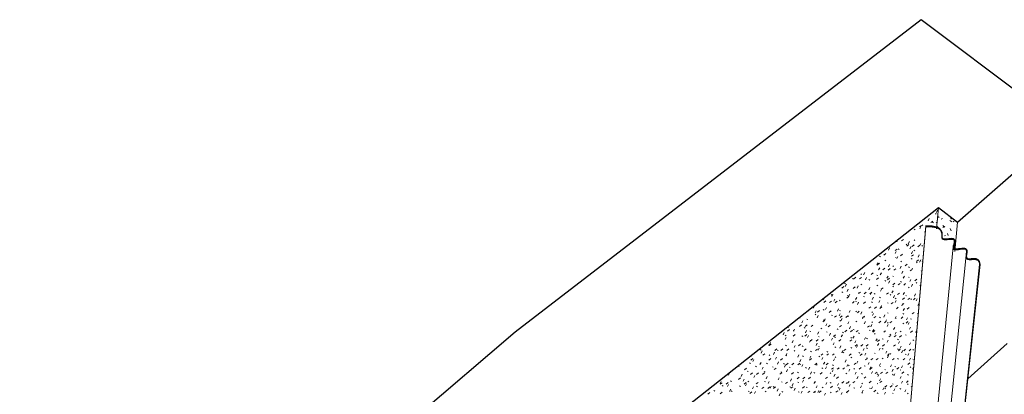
# Model space of a CAD drawing. Header units: centimetres. Extents: x 1151.07 to 1152.71, y 1902.53 to 1904.06.
# Tile 14 of 65: x 1151.07 to 1151.76, y 1903.79 to 1904.06. Entities that reach past the tile are written whole.
import ezdxf

# ---------------------------------------------------------------- set-up
doc = ezdxf.new("R2010")
doc.units = ezdxf.units.CM
for name, color, linetype, lineweight in [('Okna', 7, 'Continuous', 9), ('Okna-2', 250, 'Continuous', 25), ('Wzór powierzchni', 7, 'Continuous', 9), ('Wzór powierzchni-4', 10, 'Continuous', 9), ('Ściany', 7, 'Continuous', 9), ('Ściany-1', 250, 'Continuous', 25)]:
    doc.layers.add(name, color=color, linetype=linetype, lineweight=lineweight)

# ---------------------------------------------------------------- blocks, each defined once
blk = doc.blocks.new('FP_17-Aksono Kopia 1')
at = {"layer": 'Wzór powierzchni-4'}
for p, q in [((1151.71381, 1903.91707), (1151.71494, 1903.9162)), ((1151.71719, 1903.91548), (1151.7164, 1903.91503)), ((1151.72348, 1903.91513), (1151.72287, 1903.91667)), ((1151.71319, 1903.91015), (1151.71431, 1903.90928)), ((1151.71375, 1903.91382), (1151.71356, 1903.91429)), ((1151.71748, 1903.91054), (1151.71889, 1903.90945)), ((1151.71832, 1903.90954), (1151.71753, 1903.9091)), ((1151.72241, 1903.91418), (1151.72382, 1903.91309)), ((1151.72332, 1903.90695), (1151.72271, 1903.90848)), ((1151.72559, 1903.91361), (1151.72479, 1903.91316)), ((1151.71944, 1903.90363), (1151.71865, 1903.90319)), ((1151.71889, 1903.90101), (1151.7187, 1903.90147)), ((1151.72131, 1903.90344), (1151.7207, 1903.90497)), ((1151.72569, 1903.90051), (1151.7267, 1903.89973))]:
    blk.add_line(p, q, dxfattribs=at)
blk = doc.blocks.new('FP_18-Aksono Kopia 1')
at = {"layer": 'Wzór powierzchni-4'}
for p, q in [((1151.70789, 1903.91555), (1151.70711, 1903.914)), ((1151.71284, 1903.91853), (1151.71224, 1903.91899)), ((1151.7137, 1903.92134), (1151.71293, 1903.91979)), ((1151.69788, 1903.90748), (1151.69727, 1903.90794)), ((1151.7004, 1903.91226), (1151.70017, 1903.9118)), ((1151.70102, 1903.90959), (1151.7024, 1903.91068)), ((1151.70208, 1903.90976), (1151.7013, 1903.90821)), ((1151.70348, 1903.9107), (1151.70288, 1903.91116)), ((1151.70907, 1903.91267), (1151.71044, 1903.91376)), ((1151.71089, 1903.91252), (1151.71029, 1903.91298)), ((1151.71291, 1903.91245), (1151.71343, 1903.91286)), ((1151.68663, 1903.901), (1151.68637, 1903.90119)), ((1151.7046, 1903.90588), (1151.70526, 1903.9064)), ((1151.67993, 1903.8948), (1151.67917, 1903.89325)), ((1151.68578, 1903.90062), (1151.68501, 1903.89907)), ((1151.68659, 1903.89364), (1151.68597, 1903.89409)), ((1151.68846, 1903.89967), (1151.68984, 1903.90076)), ((1151.6922, 1903.89688), (1151.69159, 1903.89733)), ((1151.69209, 1903.89599), (1151.69347, 1903.89708)), ((1151.69392, 1903.89928), (1151.69315, 1903.89774)), ((1151.69506, 1903.89573), (1151.6943, 1903.8942)), ((1151.69598, 1903.89581), (1151.69735, 1903.8969)), ((1151.6978, 1903.90011), (1151.69719, 1903.90056)), ((1151.69985, 1903.89563), (1151.70122, 1903.89672)), ((1151.70198, 1903.89796), (1151.70121, 1903.89643)), ((1151.70327, 1903.89602), (1151.70267, 1903.89647)), ((1151.67342, 1903.88849), (1151.6728, 1903.88894)), ((1151.67585, 1903.88971), (1151.67724, 1903.89081)), ((1151.68462, 1903.89237), (1151.68385, 1903.89083)), ((1151.68399, 1903.89286), (1151.68538, 1903.89395)), ((1151.68469, 1903.88768), (1151.68407, 1903.88813)), ((1151.68579, 1903.88883), (1151.68502, 1903.8873)), ((1151.68764, 1903.88922), (1151.68902, 1903.8903)), ((1151.6958, 1903.88688), (1151.6952, 1903.88733)), ((1151.69541, 1903.88889), (1151.69678, 1903.88997)), ((1151.6962, 1903.8922), (1151.69543, 1903.89067)), ((1151.69771, 1903.8928), (1151.69711, 1903.89325)), ((1151.70077, 1903.88981), (1151.70001, 1903.88828)), ((1151.67154, 1903.88251), (1151.67092, 1903.88296)), ((1151.67177, 1903.8843), (1151.67101, 1903.88276)), ((1151.67139, 1903.88291), (1151.67278, 1903.884)), ((1151.67297, 1903.88077), (1151.67221, 1903.87924)), ((1151.6751, 1903.87929), (1151.67648, 1903.88039)), ((1151.67719, 1903.88578), (1151.67657, 1903.88622)), ((1151.67903, 1903.87915), (1151.6804, 1903.88024)), ((1151.67998, 1903.88305), (1151.67922, 1903.88152)), ((1151.6828, 1903.88175), (1151.68219, 1903.88219)), ((1151.68294, 1903.87901), (1151.68431, 1903.8801)), ((1151.6881, 1903.88181), (1151.68734, 1903.88029)), ((1151.6884, 1903.88499), (1151.68779, 1903.88543)), ((1151.69098, 1903.88216), (1151.69235, 1903.88324)), ((1151.69391, 1903.88099), (1151.6933, 1903.88143)), ((1151.69614, 1903.88059), (1151.69538, 1903.87907)), ((1151.69945, 1903.88421), (1151.69885, 1903.88465)), ((1151.69898, 1903.88529), (1151.70035, 1903.88637)), ((1151.70188, 1903.88631), (1151.70112, 1903.88479)), ((1151.70282, 1903.88513), (1151.70348, 1903.88566)), ((1151.65474, 1903.87304), (1151.65614, 1903.87415)), ((1151.65875, 1903.87292), (1151.66014, 1903.87402)), ((1151.6602, 1903.87596), (1151.65957, 1903.8764)), ((1151.66239, 1903.87733), (1151.66163, 1903.87579)), ((1151.66362, 1903.87382), (1151.66286, 1903.87228)), ((1151.66695, 1903.87611), (1151.66833, 1903.87721)), ((1151.67066, 1903.87253), (1151.67205, 1903.87363)), ((1151.67156, 1903.87524), (1151.67094, 1903.87567)), ((1151.67417, 1903.87726), (1151.67341, 1903.87573)), ((1151.67885, 1903.87492), (1151.67809, 1903.87339)), ((1151.67852, 1903.87228), (1151.67989, 1903.87337)), ((1151.68278, 1903.87452), (1151.68216, 1903.87496)), ((1151.68925, 1903.87833), (1151.68849, 1903.87681)), ((1151.6904, 1903.87486), (1151.68964, 1903.87335)), ((1151.69384, 1903.87382), (1151.69324, 1903.87425)), ((1151.69457, 1903.87859), (1151.69593, 1903.87967)), ((1151.70223, 1903.87831), (1151.70289, 1903.87883)), ((1151.64626, 1903.86635), (1151.64766, 1903.86746)), ((1151.64879, 1903.86937), (1151.64815, 1903.86981)), ((1151.64942, 1903.86918), (1151.64866, 1903.86764)), ((1151.6545, 1903.87267), (1151.65387, 1903.87311)), ((1151.65431, 1903.86613), (1151.6557, 1903.86723)), ((1151.65779, 1903.86801), (1151.65703, 1903.86647)), ((1151.66026, 1903.86869), (1151.65963, 1903.86912)), ((1151.66592, 1903.87196), (1151.6653, 1903.8724)), ((1151.66606, 1903.86684), (1151.66531, 1903.86532)), ((1151.67158, 1903.86801), (1151.67096, 1903.86845)), ((1151.67411, 1903.86557), (1151.67548, 1903.86666)), ((1151.67719, 1903.87127), (1151.67657, 1903.87171)), ((1151.68002, 1903.87145), (1151.67926, 1903.86993)), ((1151.68275, 1903.86735), (1151.68214, 1903.86778)), ((1151.68216, 1903.86875), (1151.68353, 1903.86983)), ((1151.68603, 1903.86863), (1151.6874, 1903.86971)), ((1151.6883, 1903.87059), (1151.6877, 1903.87102)), ((1151.68989, 1903.86852), (1151.69125, 1903.8696)), ((1151.69377, 1903.8667), (1151.69317, 1903.86712)), ((1151.69496, 1903.87255), (1151.6942, 1903.87104)), ((1151.69608, 1903.86912), (1151.69533, 1903.86762)), ((1151.69784, 1903.87166), (1151.6992, 1903.87274)), ((1151.69927, 1903.86991), (1151.69867, 1903.87034)), ((1151.70136, 1903.86817), (1151.70202, 1903.86869)), ((1151.63928, 1903.86142), (1151.63863, 1903.86185)), ((1151.63997, 1903.86216), (1151.63921, 1903.86062)), ((1151.64696, 1903.86341), (1151.64632, 1903.86385)), ((1151.64988, 1903.85935), (1151.65127, 1903.86045)), ((1151.65069, 1903.86568), (1151.64993, 1903.86414)), ((1151.65083, 1903.86079), (1151.6502, 1903.86122)), ((1151.65195, 1903.86219), (1151.65119, 1903.86066)), ((1151.65673, 1903.8599), (1151.65598, 1903.85837)), ((1151.65842, 1903.86277), (1151.65779, 1903.8632)), ((1151.65808, 1903.86258), (1151.65947, 1903.86368)), ((1151.66223, 1903.86017), (1151.6616, 1903.8606)), ((1151.66206, 1903.86248), (1151.66344, 1903.86357)), ((1151.66601, 1903.86237), (1151.66739, 1903.86346)), ((1151.66727, 1903.86338), (1151.66652, 1903.86186)), ((1151.66848, 1903.85994), (1151.66772, 1903.85843)), ((1151.66973, 1903.86214), (1151.66911, 1903.86257)), ((1151.67347, 1903.85956), (1151.67285, 1903.85998)), ((1151.67425, 1903.86569), (1151.67349, 1903.86418)), ((1151.67776, 1903.86207), (1151.67913, 1903.86315)), ((1151.68088, 1903.86152), (1151.68028, 1903.86195)), ((1151.68235, 1903.86456), (1151.6816, 1903.86305)), ((1151.68351, 1903.86114), (1151.68276, 1903.85963)), ((1151.68456, 1903.85896), (1151.68396, 1903.85938)), ((1151.68551, 1903.86186), (1151.68687, 1903.86294)), ((1151.68908, 1903.85841), (1151.69044, 1903.85948)), ((1151.69037, 1903.86343), (1151.68962, 1903.86193)), ((1151.69189, 1903.86091), (1151.69129, 1903.86133)), ((1151.69291, 1903.85831), (1151.69426, 1903.85939)), ((1151.69671, 1903.85822), (1151.69806, 1903.85929)), ((1151.69831, 1903.86232), (1151.69756, 1903.86082)), ((1151.62688, 1903.85393), (1151.62612, 1903.85239)), ((1151.63353, 1903.85809), (1151.63288, 1903.85852)), ((1151.63351, 1903.85628), (1151.63491, 1903.85739)), ((1151.6354, 1903.85283), (1151.63465, 1903.8513)), ((1151.63758, 1903.85619), (1151.63898, 1903.8573)), ((1151.64126, 1903.85867), (1151.64051, 1903.85713)), ((1151.64163, 1903.8561), (1151.64303, 1903.85721)), ((1151.64514, 1903.85748), (1151.6445, 1903.85792)), ((1151.65367, 1903.85584), (1151.65505, 1903.85693)), ((1151.65659, 1903.85689), (1151.65596, 1903.85731)), ((1151.65797, 1903.85645), (1151.65722, 1903.85493)), ((1151.66161, 1903.85566), (1151.66298, 1903.85675)), ((1151.66532, 1903.85219), (1151.66669, 1903.85328)), ((1151.66788, 1903.8563), (1151.66726, 1903.85672)), ((1151.66923, 1903.85211), (1151.6706, 1903.8532)), ((1151.67315, 1903.85768), (1151.6724, 1903.85617)), ((1151.67313, 1903.85203), (1151.67449, 1903.85312)), ((1151.67433, 1903.85427), (1151.67358, 1903.85277)), ((1151.67903, 1903.85572), (1151.67842, 1903.85614)), ((1151.68113, 1903.85523), (1151.68249, 1903.85631)), ((1151.68466, 1903.85774), (1151.68391, 1903.85624)), ((1151.68472, 1903.8518), (1151.68607, 1903.85287)), ((1151.68922, 1903.8555), (1151.68847, 1903.85401)), ((1151.69002, 1903.85514), (1151.68943, 1903.85556)), ((1151.69236, 1903.85165), (1151.69371, 1903.85272)), ((1151.69551, 1903.85836), (1151.69491, 1903.85878)), ((1151.69941, 1903.85894), (1151.69866, 1903.85745)), ((1151.70051, 1903.85558), (1151.69976, 1903.85409)), ((1151.70081, 1903.85462), (1151.70029, 1903.85499)), ((1151.61724, 1903.84664), (1151.6166, 1903.84531)), ((1151.62796, 1903.84752), (1151.62731, 1903.84794)), ((1151.62821, 1903.85045), (1151.62746, 1903.84891)), ((1151.62953, 1903.84699), (1151.62878, 1903.84546)), ((1151.62908, 1903.84947), (1151.63048, 1903.85058)), ((1151.6337, 1903.85085), (1151.63305, 1903.85128)), ((1151.63721, 1903.84933), (1151.6386, 1903.85043)), ((1151.63958, 1903.84699), (1151.63893, 1903.84741)), ((1151.64105, 1903.84585), (1151.64244, 1903.84695)), ((1151.64383, 1903.85175), (1151.64308, 1903.85022)), ((1151.6451, 1903.84831), (1151.64435, 1903.84679)), ((1151.64526, 1903.8503), (1151.64462, 1903.85072)), ((1151.64507, 1903.84578), (1151.64645, 1903.84688)), ((1151.64906, 1903.84572), (1151.65044, 1903.84681)), ((1151.65103, 1903.84646), (1151.6504, 1903.84688)), ((1151.65217, 1903.85067), (1151.65142, 1903.84915)), ((1151.65667, 1903.84975), (1151.65604, 1903.85017)), ((1151.65721, 1903.84896), (1151.65859, 1903.85005)), ((1151.66043, 1903.84961), (1151.65968, 1903.8481)), ((1151.66164, 1903.84621), (1151.66089, 1903.84471)), ((1151.66094, 1903.84552), (1151.66231, 1903.84661)), ((1151.66234, 1903.84594), (1151.66172, 1903.84636)), ((1151.66792, 1903.84921), (1151.6673, 1903.84963)), ((1151.66859, 1903.84855), (1151.66784, 1903.84705)), ((1151.66876, 1903.8454), (1151.67012, 1903.84648)), ((1151.67349, 1903.84543), (1151.67288, 1903.84584)), ((1151.67668, 1903.84751), (1151.67593, 1903.84602)), ((1151.67902, 1903.84868), (1151.67841, 1903.84909)), ((1151.6845, 1903.84492), (1151.6839, 1903.84534)), ((1151.68468, 1903.84648), (1151.68393, 1903.84499)), ((1151.68802, 1903.84508), (1151.68936, 1903.84615)), ((1151.68997, 1903.84815), (1151.68938, 1903.84856)), ((1151.69035, 1903.85214), (1151.6896, 1903.85065)), ((1151.69259, 1903.84546), (1151.69185, 1903.84398)), ((1151.69588, 1903.84826), (1151.69722, 1903.84933)), ((1151.69965, 1903.84819), (1151.7003, 1903.84871)), ((1151.60861, 1903.83875), (1151.60794, 1903.83917)), ((1151.61629, 1903.83937), (1151.61769, 1903.84048)), ((1151.61871, 1903.84339), (1151.61796, 1903.84185)), ((1151.62043, 1903.83827), (1151.61977, 1903.83869)), ((1151.6204, 1903.83932), (1151.6218, 1903.84043)), ((1151.6222, 1903.84418), (1151.62154, 1903.8446)), ((1151.62449, 1903.83927), (1151.62589, 1903.84038)), ((1151.6328, 1903.84257), (1151.63419, 1903.84367)), ((1151.63387, 1903.84367), (1151.63323, 1903.84409)), ((1151.63443, 1903.84474), (1151.63368, 1903.84322)), ((1151.63573, 1903.84132), (1151.63498, 1903.8398)), ((1151.63666, 1903.83912), (1151.63805, 1903.84022)), ((1151.64467, 1903.83902), (1151.64606, 1903.84011)), ((1151.64538, 1903.84316), (1151.64475, 1903.84358)), ((1151.64637, 1903.84489), (1151.64562, 1903.84337)), ((1151.65115, 1903.84267), (1151.6504, 1903.84117)), ((1151.65239, 1903.83929), (1151.65164, 1903.83779)), ((1151.65674, 1903.84266), (1151.65612, 1903.84308)), ((1151.66286, 1903.84283), (1151.66211, 1903.84133)), ((1151.6644, 1903.83878), (1151.66576, 1903.83986)), ((1151.66752, 1903.84065), (1151.66677, 1903.83916)), ((1151.66795, 1903.84217), (1151.66733, 1903.84259)), ((1151.67241, 1903.842), (1151.67376, 1903.84308)), ((1151.67627, 1903.84195), (1151.67762, 1903.84302)), ((1151.67784, 1903.84416), (1151.67709, 1903.84267)), ((1151.679, 1903.84082), (1151.67825, 1903.83934)), ((1151.67901, 1903.84169), (1151.6784, 1903.8421)), ((1151.68012, 1903.84189), (1151.68146, 1903.84297)), ((1151.68355, 1903.83866), (1151.68281, 1903.83719)), ((1151.68992, 1903.84121), (1151.68933, 1903.84162)), ((1151.69155, 1903.84173), (1151.69289, 1903.84279)), ((1151.69371, 1903.84214), (1151.69296, 1903.84067)), ((1151.69481, 1903.83884), (1151.69407, 1903.83738)), ((1151.69536, 1903.84443), (1151.69477, 1903.84483)), ((1151.69909, 1903.84162), (1151.69973, 1903.84213)), ((1151.69983, 1903.84326), (1151.69968, 1903.84298)), ((1151.60553, 1903.83509), (1151.60478, 1903.83355)), ((1151.60692, 1903.83166), (1151.60617, 1903.83012)), ((1151.60686, 1903.83282), (1151.60619, 1903.83324)), ((1151.60787, 1903.83604), (1151.60928, 1903.83715)), ((1151.61187, 1903.83258), (1151.61328, 1903.83369)), ((1151.61265, 1903.83619), (1151.61199, 1903.83661)), ((1151.61281, 1903.83752), (1151.61207, 1903.83599)), ((1151.61866, 1903.83239), (1151.618, 1903.83281)), ((1151.62009, 1903.83251), (1151.62149, 1903.83362)), ((1151.6214, 1903.83651), (1151.62066, 1903.83499)), ((1151.62274, 1903.8331), (1151.62199, 1903.83158)), ((1151.6244, 1903.83573), (1151.62375, 1903.83615)), ((1151.6299, 1903.83551), (1151.62915, 1903.834)), ((1151.63031, 1903.83196), (1151.62966, 1903.83237)), ((1151.63209, 1903.8378), (1151.63144, 1903.83822)), ((1151.63599, 1903.83528), (1151.63535, 1903.8357)), ((1151.63831, 1903.83453), (1151.63756, 1903.83302)), ((1151.6403, 1903.83234), (1151.64168, 1903.83343)), ((1151.64179, 1903.83154), (1151.64116, 1903.83195)), ((1151.64358, 1903.83734), (1151.64295, 1903.83775)), ((1151.64663, 1903.83355), (1151.64588, 1903.83205)), ((1151.64742, 1903.83484), (1151.64679, 1903.83525)), ((1151.64845, 1903.83561), (1151.64983, 1903.83671)), ((1151.65241, 1903.83557), (1151.65378, 1903.83666)), ((1151.65312, 1903.83112), (1151.6525, 1903.83153)), ((1151.65486, 1903.83258), (1151.65412, 1903.83109)), ((1151.65493, 1903.83688), (1151.6543, 1903.83729)), ((1151.65635, 1903.83553), (1151.65772, 1903.83662)), ((1151.6587, 1903.8344), (1151.65808, 1903.83481)), ((1151.66301, 1903.83162), (1151.66226, 1903.83014)), ((1151.66612, 1903.83643), (1151.66551, 1903.83684)), ((1151.66871, 1903.83731), (1151.66796, 1903.83582)), ((1151.66806, 1903.83541), (1151.66942, 1903.83649)), ((1151.66983, 1903.83396), (1151.66922, 1903.83437)), ((1151.67578, 1903.83533), (1151.67713, 1903.8364)), ((1151.67717, 1903.83598), (1151.67657, 1903.83639)), ((1151.67936, 1903.83201), (1151.68071, 1903.83308)), ((1151.68082, 1903.83354), (1151.68022, 1903.83394)), ((1151.68317, 1903.83197), (1151.68451, 1903.83304)), ((1151.68469, 1903.83536), (1151.68395, 1903.83389)), ((1151.68697, 1903.83194), (1151.6883, 1903.83301)), ((1151.68807, 1903.83554), (1151.68748, 1903.83595)), ((1151.69166, 1903.83312), (1151.69107, 1903.83352)), ((1151.69478, 1903.83513), (1151.69611, 1903.83619)), ((1151.69883, 1903.83511), (1151.69825, 1903.83551)), ((1151.69825, 1903.83185), (1151.69889, 1903.83236)), ((1151.69926, 1903.83672), (1151.69852, 1903.83526)), ((1151.59522, 1903.82606), (1151.59454, 1903.82648)), ((1151.59498, 1903.82586), (1151.5964, 1903.82698)), ((1151.59595, 1903.82798), (1151.59521, 1903.82644)), ((1151.60714, 1903.82567), (1151.60647, 1903.82609)), ((1151.61192, 1903.82946), (1151.61118, 1903.82793)), ((1151.61329, 1903.82606), (1151.61255, 1903.82454)), ((1151.61569, 1903.82577), (1151.61709, 1903.82687)), ((1151.61889, 1903.82529), (1151.61824, 1903.8257)), ((1151.62407, 1903.82971), (1151.62333, 1903.82819)), ((1151.62401, 1903.8291), (1151.6254, 1903.8302)), ((1151.62806, 1903.82907), (1151.62945, 1903.83017)), ((1151.62895, 1903.82754), (1151.62821, 1903.82603)), ((1151.63049, 1903.82491), (1151.62984, 1903.82532)), ((1151.6321, 1903.82904), (1151.63348, 1903.83014)), ((1151.63959, 1903.83115), (1151.63884, 1903.82965)), ((1151.64086, 1903.8278), (1151.64012, 1903.8263)), ((1151.64193, 1903.82454), (1151.64129, 1903.82494)), ((1151.64409, 1903.82896), (1151.64547, 1903.83006)), ((1151.64563, 1903.82566), (1151.64489, 1903.82417)), ((1151.652, 1903.82891), (1151.65336, 1903.83)), ((1151.65321, 1903.82417), (1151.65259, 1903.82457)), ((1151.65608, 1903.82925), (1151.65534, 1903.82776)), ((1151.65571, 1903.82558), (1151.65707, 1903.82666)), ((1151.6573, 1903.82593), (1151.65656, 1903.82445)), ((1151.65961, 1903.82556), (1151.66097, 1903.82664)), ((1151.6635, 1903.82554), (1151.66485, 1903.82662)), ((1151.66431, 1903.83071), (1151.66369, 1903.83111)), ((1151.67107, 1903.83067), (1151.67033, 1903.82919)), ((1151.67145, 1903.82878), (1151.6728, 1903.82986)), ((1151.67224, 1903.82738), (1151.6715, 1903.82591)), ((1151.67534, 1903.8303), (1151.67474, 1903.8307)), ((1151.67505, 1903.82549), (1151.67639, 1903.82656)), ((1151.67905, 1903.82973), (1151.67831, 1903.82826)), ((1151.68267, 1903.82545), (1151.684, 1903.82652)), ((1151.68623, 1903.8299), (1151.68564, 1903.8303)), ((1151.68695, 1903.8288), (1151.68621, 1903.82734)), ((1151.68807, 1903.82555), (1151.68733, 1903.82409)), ((1151.69477, 1903.82788), (1151.69403, 1903.82643)), ((1151.69698, 1903.8295), (1151.6964, 1903.8299)), ((1151.58245, 1903.81918), (1151.58191, 1903.81805)), ((1151.58352, 1903.81926), (1151.58297, 1903.81959)), ((1151.58938, 1903.82267), (1151.58869, 1903.82308)), ((1151.59003, 1903.82208), (1151.58929, 1903.82054)), ((1151.59057, 1903.81906), (1151.59199, 1903.82018)), ((1151.59554, 1903.81892), (1151.59487, 1903.81933)), ((1151.59878, 1903.82115), (1151.59804, 1903.81962)), ((1151.59905, 1903.82244), (1151.60046, 1903.82356)), ((1151.60018, 1903.81776), (1151.59944, 1903.81624)), ((1151.60135, 1903.8223), (1151.60068, 1903.82271)), ((1151.6032, 1903.82243), (1151.60461, 1903.82354)), ((1151.60743, 1903.82023), (1151.60669, 1903.81871)), ((1151.60741, 1903.81858), (1151.60675, 1903.81899)), ((1151.60733, 1903.82242), (1151.60874, 1903.82353)), ((1151.61316, 1903.82194), (1151.6125, 1903.82235)), ((1151.61599, 1903.81931), (1151.61526, 1903.8178)), ((1151.61912, 1903.81825), (1151.61846, 1903.81865)), ((1151.61963, 1903.82238), (1151.62102, 1903.82349)), ((1151.62447, 1903.81841), (1151.62373, 1903.81691)), ((1151.62481, 1903.82158), (1151.62416, 1903.82199)), ((1151.62773, 1903.82236), (1151.62911, 1903.82346)), ((1151.63026, 1903.82418), (1151.62952, 1903.82268)), ((1151.63067, 1903.81791), (1151.63002, 1903.81832)), ((1151.63158, 1903.81902), (1151.63295, 1903.82012)), ((1151.63557, 1903.81902), (1151.63695, 1903.82011)), ((1151.6363, 1903.82123), (1151.63567, 1903.82163)), ((1151.63955, 1903.81901), (1151.64092, 1903.8201)), ((1151.64206, 1903.81759), (1151.64143, 1903.81799)), ((1151.64688, 1903.82235), (1151.64614, 1903.82086)), ((1151.64765, 1903.82088), (1151.64702, 1903.82128)), ((1151.64766, 1903.82231), (1151.64902, 1903.82339)), ((1151.65138, 1903.819), (1151.65274, 1903.82009)), ((1151.6533, 1903.81727), (1151.65268, 1903.81766)), ((1151.65884, 1903.82054), (1151.65822, 1903.82094)), ((1151.65918, 1903.819), (1151.66053, 1903.82008)), ((1151.66196, 1903.82383), (1151.66122, 1903.82235)), ((1151.66315, 1903.82055), (1151.66242, 1903.81908)), ((1151.66435, 1903.8238), (1151.66374, 1903.8242)), ((1151.66988, 1903.8202), (1151.66928, 1903.82059)), ((1151.6734, 1903.8241), (1151.67267, 1903.82264)), ((1151.67535, 1903.82344), (1151.67475, 1903.82384)), ((1151.67795, 1903.82203), (1151.67722, 1903.82057)), ((1151.6791, 1903.81878), (1151.67836, 1903.81733)), ((1151.67837, 1903.81898), (1151.67971, 1903.82005)), ((1151.68078, 1903.81987), (1151.68019, 1903.82026)), ((1151.6862, 1903.82309), (1151.68561, 1903.82348)), ((1151.68619, 1903.8222), (1151.68752, 1903.82326)), ((1151.68918, 1903.82231), (1151.68844, 1903.82086)), ((1151.68995, 1903.82219), (1151.69127, 1903.82325)), ((1151.69154, 1903.81954), (1151.69096, 1903.81992)), ((1151.69362, 1903.82026), (1151.69289, 1903.81882)), ((1151.69369, 1903.82218), (1151.69501, 1903.82324)), ((1151.69691, 1903.82274), (1151.69633, 1903.82313)), ((1151.57245, 1903.81129), (1151.57225, 1903.81088)), ((1151.57385, 1903.81119), (1151.57315, 1903.81159)), ((1151.58181, 1903.81336), (1151.58112, 1903.81377)), ((1151.58205, 1903.81565), (1151.58348, 1903.81678)), ((1151.5841, 1903.81618), (1151.58336, 1903.81465)), ((1151.58596, 1903.8109), (1151.58527, 1903.8113)), ((1151.58922, 1903.81404), (1151.58849, 1903.81251)), ((1151.59065, 1903.81066), (1151.58992, 1903.80914)), ((1151.59383, 1903.81306), (1151.59315, 1903.81347)), ((1151.59465, 1903.81567), (1151.59606, 1903.81678)), ((1151.5979, 1903.81061), (1151.59723, 1903.81101)), ((1151.60157, 1903.81439), (1151.60083, 1903.81287)), ((1151.60295, 1903.81567), (1151.60435, 1903.81679)), ((1151.60568, 1903.81276), (1151.60502, 1903.81316)), ((1151.60657, 1903.81228), (1151.60583, 1903.81077)), ((1151.60694, 1903.81233), (1151.60834, 1903.81343)), ((1151.60968, 1903.81033), (1151.60902, 1903.81073)), ((1151.61103, 1903.81234), (1151.61243, 1903.81344)), ((1151.61511, 1903.81235), (1151.6165, 1903.81345)), ((1151.61734, 1903.81597), (1151.6166, 1903.81446)), ((1151.61737, 1903.81247), (1151.61672, 1903.81287)), ((1151.61867, 1903.81264), (1151.61794, 1903.81114)), ((1151.62337, 1903.8157), (1151.62475, 1903.81679)), ((1151.62723, 1903.81239), (1151.62861, 1903.81348)), ((1151.62891, 1903.81217), (1151.62827, 1903.81257)), ((1151.63285, 1903.81752), (1151.63211, 1903.81602)), ((1151.63414, 1903.81421), (1151.6334, 1903.81272)), ((1151.63542, 1903.81092), (1151.63468, 1903.80944)), ((1151.63522, 1903.81241), (1151.63659, 1903.8135)), ((1151.64029, 1903.81189), (1151.63966, 1903.81228)), ((1151.64115, 1903.81663), (1151.64041, 1903.81515)), ((1151.64936, 1903.81576), (1151.64862, 1903.81428)), ((1151.65059, 1903.81249), (1151.64985, 1903.81102)), ((1151.65152, 1903.8116), (1151.6509, 1903.812)), ((1151.65487, 1903.81247), (1151.65622, 1903.81354)), ((1151.65749, 1903.81489), (1151.65675, 1903.81342)), ((1151.66261, 1903.81132), (1151.662, 1903.81171)), ((1151.66283, 1903.81574), (1151.66418, 1903.81681)), ((1151.6644, 1903.81695), (1151.66379, 1903.81734)), ((1151.66553, 1903.81404), (1151.66479, 1903.81258)), ((1151.66671, 1903.81081), (1151.66597, 1903.80935)), ((1151.66668, 1903.81574), (1151.66802, 1903.81681)), ((1151.67051, 1903.81574), (1151.67185, 1903.81681)), ((1151.67349, 1903.81319), (1151.67275, 1903.81173)), ((1151.67355, 1903.81105), (1151.67295, 1903.81143)), ((1151.67535, 1903.81663), (1151.67475, 1903.81703)), ((1151.68137, 1903.81235), (1151.68063, 1903.8109)), ((1151.68191, 1903.81575), (1151.68324, 1903.81682)), ((1151.68434, 1903.81078), (1151.68375, 1903.81116)), ((1151.68616, 1903.81633), (1151.68557, 1903.81671)), ((1151.68917, 1903.81152), (1151.68843, 1903.81008)), ((1151.68942, 1903.81576), (1151.69074, 1903.81682)), ((1151.69289, 1903.81258), (1151.6942, 1903.81363)), ((1151.69472, 1903.81706), (1151.69398, 1903.81562)), ((1151.695, 1903.81051), (1151.69442, 1903.81089)), ((1151.69689, 1903.8107), (1151.69616, 1903.80926)), ((1151.69683, 1903.81602), (1151.69625, 1903.8164)), ((1151.6966, 1903.81259), (1151.69723, 1903.8131)), ((1151.56704, 1903.8065), (1151.5663, 1903.80496)), ((1151.57595, 1903.80565), (1151.57522, 1903.80412)), ((1151.57765, 1903.80885), (1151.57907, 1903.80997)), ((1151.58011, 1903.80749), (1151.57943, 1903.80789)), ((1151.58179, 1903.80549), (1151.5832, 1903.80661)), ((1151.58476, 1903.8048), (1151.58403, 1903.80328)), ((1151.58598, 1903.80552), (1151.5874, 1903.80664)), ((1151.59016, 1903.80555), (1151.59157, 1903.80666)), ((1151.59212, 1903.80723), (1151.59144, 1903.80763)), ((1151.59349, 1903.80397), (1151.59275, 1903.80246)), ((1151.59857, 1903.80895), (1151.59998, 1903.81006)), ((1151.60258, 1903.80563), (1151.60397, 1903.80674)), ((1151.60395, 1903.80697), (1151.60329, 1903.80737)), ((1151.60794, 1903.80894), (1151.6072, 1903.80744)), ((1151.61076, 1903.80568), (1151.61215, 1903.80679)), ((1151.61563, 1903.80671), (1151.61498, 1903.80711)), ((1151.62131, 1903.81005), (1151.62066, 1903.81045)), ((1151.62355, 1903.81055), (1151.62281, 1903.80906)), ((1151.62486, 1903.80726), (1151.62413, 1903.80577)), ((1151.62715, 1903.80646), (1151.62651, 1903.80685)), ((1151.63089, 1903.80582), (1151.63226, 1903.80691)), ((1151.63277, 1903.80978), (1151.63214, 1903.81017)), ((1151.63469, 1903.80258), (1151.63605, 1903.80367)), ((1151.63852, 1903.80621), (1151.6379, 1903.8066)), ((1151.639, 1903.80914), (1151.64036, 1903.81023)), ((1151.64018, 1903.80886), (1151.63944, 1903.80739)), ((1151.64143, 1903.80561), (1151.6407, 1903.80413)), ((1151.64256, 1903.80265), (1151.64392, 1903.80373)), ((1151.64294, 1903.80916), (1151.6443, 1903.81024)), ((1151.64409, 1903.80951), (1151.64347, 1903.8099)), ((1151.64687, 1903.80918), (1151.64822, 1903.81026)), ((1151.64974, 1903.80597), (1151.64913, 1903.80635)), ((1151.65181, 1903.80924), (1151.65108, 1903.80777)), ((1151.65526, 1903.80924), (1151.65464, 1903.80963)), ((1151.65646, 1903.80721), (1151.65573, 1903.80575)), ((1151.65767, 1903.80399), (1151.65694, 1903.80253)), ((1151.65854, 1903.80923), (1151.65988, 1903.81031)), ((1151.66082, 1903.80572), (1151.66021, 1903.80611)), ((1151.66195, 1903.80281), (1151.66329, 1903.80388)), ((1151.66628, 1903.80898), (1151.66568, 1903.80936)), ((1151.66623, 1903.80927), (1151.66757, 1903.81034)), ((1151.66788, 1903.80759), (1151.66715, 1903.80614)), ((1151.66982, 1903.80608), (1151.67115, 1903.80714)), ((1151.67175, 1903.80548), (1151.67115, 1903.80587)), ((1151.67242, 1903.80559), (1151.67169, 1903.80414)), ((1151.67361, 1903.8061), (1151.67494, 1903.80717)), ((1151.67716, 1903.80872), (1151.67656, 1903.8091)), ((1151.6774, 1903.80613), (1151.67872, 1903.80719)), ((1151.68249, 1903.80916), (1151.68176, 1903.80771)), ((1151.68253, 1903.80525), (1151.68195, 1903.80563)), ((1151.68362, 1903.80598), (1151.68288, 1903.80454)), ((1151.68516, 1903.80936), (1151.68648, 1903.81042)), ((1151.6879, 1903.80846), (1151.68731, 1903.80884)), ((1151.68805, 1903.804), (1151.68732, 1903.80257)), ((1151.68864, 1903.8062), (1151.68995, 1903.80726)), ((1151.69318, 1903.80501), (1151.6926, 1903.80539)), ((1151.69605, 1903.80625), (1151.69668, 1903.80676)), ((1151.56108, 1903.80057), (1151.56035, 1903.79904)), ((1151.5604, 1903.79856), (1151.56183, 1903.79969)), ((1151.56249, 1903.79721), (1151.56179, 1903.79761)), ((1151.56468, 1903.7986), (1151.56611, 1903.79973)), ((1151.56632, 1903.79848), (1151.56559, 1903.79695)), ((1151.56838, 1903.80065), (1151.56769, 1903.80105)), ((1151.57326, 1903.80206), (1151.57468, 1903.80318)), ((1151.57467, 1903.79702), (1151.57398, 1903.79742)), ((1151.57742, 1903.80228), (1151.57668, 1903.80076)), ((1151.57741, 1903.79873), (1151.57882, 1903.79985)), ((1151.57888, 1903.79894), (1151.57815, 1903.79742)), ((1151.5805, 1903.80043), (1151.57982, 1903.80083)), ((1151.58398, 1903.79688), (1151.58325, 1903.79537)), ((1151.58579, 1903.79882), (1151.5872, 1903.79994)), ((1151.58667, 1903.79683), (1151.586, 1903.79722)), ((1151.59245, 1903.80022), (1151.59178, 1903.80061)), ((1151.59399, 1903.79559), (1151.59539, 1903.7967)), ((1151.59489, 1903.80065), (1151.59416, 1903.79914)), ((1151.59629, 1903.79734), (1151.59556, 1903.79584)), ((1151.59852, 1903.79664), (1151.59785, 1903.79703)), ((1151.59811, 1903.79564), (1151.5995, 1903.79675)), ((1151.60212, 1903.80314), (1151.60138, 1903.80164)), ((1151.60424, 1903.80001), (1151.60358, 1903.8004)), ((1151.60642, 1903.79903), (1151.60781, 1903.80014)), ((1151.6102, 1903.79645), (1151.60955, 1903.79684)), ((1151.61065, 1903.80233), (1151.60992, 1903.80083)), ((1151.61035, 1903.79579), (1151.61173, 1903.79689)), ((1151.612, 1903.79904), (1151.61127, 1903.79755)), ((1151.61468, 1903.80241), (1151.61606, 1903.80351)), ((1151.61587, 1903.7998), (1151.61522, 1903.80019)), ((1151.6191, 1903.80152), (1151.61837, 1903.80003)), ((1151.61842, 1903.79589), (1151.61979, 1903.79698)), ((1151.61872, 1903.80244), (1151.6201, 1903.80354)), ((1151.62274, 1903.80248), (1151.62411, 1903.80357)), ((1151.62735, 1903.79959), (1151.62671, 1903.79998)), ((1151.62746, 1903.80072), (1151.62673, 1903.79924)), ((1151.62875, 1903.79747), (1151.62802, 1903.796)), ((1151.63574, 1903.79993), (1151.63501, 1903.79846)), ((1151.63867, 1903.79939), (1151.63804, 1903.79978)), ((1151.63827, 1903.79613), (1151.63963, 1903.79721)), ((1151.64393, 1903.79914), (1151.6432, 1903.79768)), ((1151.64628, 1903.79945), (1151.64763, 1903.80053)), ((1151.64985, 1903.79919), (1151.64923, 1903.79957)), ((1151.65017, 1903.79949), (1151.65152, 1903.80056)), ((1151.65203, 1903.79837), (1151.6513, 1903.79691)), ((1151.65404, 1903.79953), (1151.65538, 1903.8006)), ((1151.66005, 1903.7976), (1151.65932, 1903.79615)), ((1151.66088, 1903.79899), (1151.66027, 1903.79937)), ((1151.66555, 1903.79965), (1151.66688, 1903.80071)), ((1151.66799, 1903.79684), (1151.66727, 1903.7954)), ((1151.67176, 1903.7988), (1151.67117, 1903.79918)), ((1151.67357, 1903.80241), (1151.67284, 1903.80097)), ((1151.67314, 1903.79973), (1151.67447, 1903.80079)), ((1151.67667, 1903.7966), (1151.67799, 1903.79766)), ((1151.68042, 1903.79665), (1151.68173, 1903.7977)), ((1151.68251, 1903.79861), (1151.68192, 1903.79898)), ((1151.68415, 1903.79669), (1151.68546, 1903.79774)), ((1151.68915, 1903.80085), (1151.68843, 1903.79943)), ((1151.69183, 1903.79992), (1151.69313, 1903.80097)), ((1151.69312, 1903.79842), (1151.69254, 1903.79879)), ((1151.69525, 1903.79683), (1151.69587, 1903.79733)), ((1151.55171, 1903.79169), (1151.55314, 1903.79283)), ((1151.55658, 1903.79377), (1151.55588, 1903.79416)), ((1151.5603, 1903.79181), (1151.56173, 1903.79294)), ((1151.56781, 1903.79513), (1151.56708, 1903.79361)), ((1151.56882, 1903.7936), (1151.56812, 1903.79399)), ((1151.58088, 1903.79343), (1151.5802, 1903.79382)), ((1151.58143, 1903.79211), (1151.58284, 1903.79323)), ((1151.58542, 1903.79357), (1151.58469, 1903.79206)), ((1151.58985, 1903.79554), (1151.59125, 1903.79665)), ((1151.59278, 1903.79326), (1151.59211, 1903.79365)), ((1151.60128, 1903.79531), (1151.60055, 1903.79381)), ((1151.60265, 1903.79204), (1151.60192, 1903.79055)), ((1151.60452, 1903.7931), (1151.60386, 1903.79349)), ((1151.61334, 1903.79578), (1151.61261, 1903.79429)), ((1151.6161, 1903.79294), (1151.61546, 1903.79332)), ((1151.61821, 1903.79377), (1151.61748, 1903.79229)), ((1151.62173, 1903.79627), (1151.62109, 1903.79666)), ((1151.62227, 1903.79268), (1151.62364, 1903.79377)), ((1151.62625, 1903.79274), (1151.62762, 1903.79383)), ((1151.62754, 1903.79278), (1151.6269, 1903.79316)), ((1151.63004, 1903.79425), (1151.62931, 1903.79278)), ((1151.63022, 1903.7928), (1151.63158, 1903.79388)), ((1151.63311, 1903.79609), (1151.63248, 1903.79647)), ((1151.63479, 1903.79227), (1151.63407, 1903.7908)), ((1151.63882, 1903.79262), (1151.63819, 1903.793)), ((1151.642, 1903.79296), (1151.64335, 1903.79404)), ((1151.64434, 1903.79591), (1151.64372, 1903.79629)), ((1151.64516, 1903.79594), (1151.64443, 1903.79448)), ((1151.64639, 1903.79275), (1151.64567, 1903.79129)), ((1151.64995, 1903.79247), (1151.64933, 1903.79284)), ((1151.64977, 1903.79307), (1151.65111, 1903.79414)), ((1151.65542, 1903.79573), (1151.65481, 1903.79611)), ((1151.66094, 1903.79231), (1151.66033, 1903.79269)), ((1151.66124, 1903.79443), (1151.66051, 1903.79299)), ((1151.66636, 1903.79556), (1151.66576, 1903.79594)), ((1151.6689, 1903.79334), (1151.67022, 1903.7944)), ((1151.67178, 1903.79216), (1151.67119, 1903.79254)), ((1151.67585, 1903.79609), (1151.67513, 1903.79466)), ((1151.67699, 1903.79296), (1151.67626, 1903.79153)), ((1151.67715, 1903.79539), (1151.67656, 1903.79576)), ((1151.68249, 1903.79201), (1151.6819, 1903.79238)), ((1151.68364, 1903.79535), (1151.68291, 1903.79392)), ((1151.68781, 1903.79522), (1151.68723, 1903.79559)), ((1151.69134, 1903.79461), (1151.69061, 1903.79319)), ((1151.69306, 1903.79187), (1151.69248, 1903.79224))]:
    blk.add_line(p, q, dxfattribs=at)

msp = doc.modelspace()

# ---------------------------------------------------------------- linework, layer by layer
at = {"layer": 'Okna'}
for p, q in [((1151.69044, 1903.73421), (1151.70559, 1903.91027)), ((1151.69048, 1903.73421), (1151.70561, 1903.90995)), ((1151.71063, 1903.74843), (1151.72478, 1903.89545)), ((1151.72588, 1903.89911), (1151.72541, 1903.89419)), ((1151.71904, 1903.74245), (1151.73392, 1903.88962)), ((1151.73458, 1903.89169), (1151.73428, 1903.88869)), ((1151.74337, 1903.88313), (1151.72742, 1903.73282)), ((1151.72775, 1903.73253), (1151.74377, 1903.88311)), ((1151.76297, 1903.82737), (1151.73527, 1903.8025))]:
    msp.add_line(p, q, dxfattribs=at)
at = {"layer": 'Okna-2'}
for p, q in [((1151.70559, 1903.91027), (1151.70561, 1903.90995)), ((1151.74337, 1903.88313), (1151.74377, 1903.88311))]:
    msp.add_line(p, q, dxfattribs=at)
for points in [[(1151.74377, 1903.88311, 0), (1151.74347, 1903.88515, 0), (1151.74244, 1903.8864, 0), (1151.74093, 1903.88697, 0), (1151.73926, 1903.88708, 0), (1151.73761, 1903.88699, 0), (1151.73617, 1903.88691, 0), (1151.73519, 1903.88704, 0), (1151.73466, 1903.88738, 0), (1151.73436, 1903.88797, 0), (1151.73427, 1903.88878, 0), (1151.73433, 1903.88974, 0), (1151.73446, 1903.89076, 0), (1151.73459, 1903.89176, 0), (1151.73462, 1903.89269, 0), (1151.73442, 1903.89351, 0), (1151.73385, 1903.89412, 0), (1151.73299, 1903.89442, 0), (1151.73199, 1903.89448, 0), (1151.73089, 1903.89441, 0), (1151.72973, 1903.89425, 0), (1151.72858, 1903.89408, 0), (1151.72749, 1903.89395, 0), (1151.72654, 1903.8939, 0), (1151.72583, 1903.89397, 0), (1151.72543, 1903.89415, 0), (1151.72522, 1903.8945, 0), (1151.72515, 1903.89509, 0), (1151.72522, 1903.89585, 0), (1151.7254, 1903.89672, 0), (1151.72561, 1903.89762, 0), (1151.7258, 1903.89852, 0), (1151.7259, 1903.89937, 0), (1151.72584, 1903.90014, 0), (1151.7255, 1903.9008, 0), (1151.72478, 1903.90121, 0), (1151.72387, 1903.90134, 0), (1151.72284, 1903.9013, 0), (1151.72172, 1903.90119, 0), (1151.72058, 1903.90107, 0), (1151.71949, 1903.90099, 0), (1151.71854, 1903.90102, 0), (1151.71781, 1903.9012, 0), (1151.71734, 1903.90154, 0), (1151.71711, 1903.90215, 0), (1151.71708, 1903.90315, 0), (1151.7171, 1903.90439, 0), (1151.71695, 1903.90577, 0), (1151.71638, 1903.90717, 0), (1151.71515, 1903.90844, 0), (1151.71307, 1903.90945, 0), (1151.70995, 1903.91009, 0), (1151.70559, 1903.91027, 0)], [(1151.70561, 1903.90995, 0), (1151.70991, 1903.90977, 0), (1151.71293, 1903.90915, 0), (1151.71491, 1903.9082, 0), (1151.71605, 1903.90702, 0), (1151.71658, 1903.90571, 0), (1151.71672, 1903.90439, 0), (1151.7167, 1903.90315, 0), (1151.71673, 1903.90211, 0), (1151.71703, 1903.90137, 0), (1151.71764, 1903.90092, 0), (1151.71849, 1903.90071, 0), (1151.71951, 1903.90067, 0), (1151.72063, 1903.90075, 0), (1151.72177, 1903.90088, 0), (1151.72287, 1903.90099, 0), (1151.72386, 1903.90102, 0), (1151.72466, 1903.90091, 0), (1151.7252, 1903.90061, 0), (1151.72546, 1903.90008, 0), (1151.72552, 1903.89939, 0), (1151.72542, 1903.89857, 0), (1151.72523, 1903.89768, 0), (1151.72502, 1903.89678, 0), (1151.72484, 1903.8959, 0), (1151.72476, 1903.8951, 0), (1151.72484, 1903.89443, 0), (1151.72515, 1903.89394, 0), (1151.72572, 1903.89366, 0), (1151.72654, 1903.89358, 0), (1151.72754, 1903.89364, 0), (1151.72864, 1903.89377, 0), (1151.7298, 1903.89395, 0), (1151.73094, 1903.89409, 0), (1151.732, 1903.89417, 0), (1151.73291, 1903.89411, 0), (1151.73362, 1903.89387, 0), (1151.73406, 1903.8934, 0), (1151.73423, 1903.89268, 0), (1151.7342, 1903.89179, 0), (1151.73408, 1903.8908, 0), (1151.73394, 1903.88978, 0), (1151.73388, 1903.88879, 0), (1151.73398, 1903.88791, 0), (1151.73434, 1903.8872, 0), (1151.73504, 1903.88675, 0), (1151.73617, 1903.8866, 0), (1151.73764, 1903.88667, 0), (1151.73927, 1903.88676, 0), (1151.74085, 1903.88666, 0), (1151.74219, 1903.88616, 0), (1151.7431, 1903.88505, 0), (1151.74337, 1903.88313, 0)]]:
    msp.add_polyline3d(points, dxfattribs=at)
at = {"layer": 'Ściany'}
for p, q in [((1151.71301, 1903.90815), (1151.71437, 1903.92329)), ((1151.72598, 1903.89227), (1151.72797, 1903.91283))]:
    msp.add_line(p, q, dxfattribs=at)
at = {"layer": 'Ściany-1'}
for p, q in [((1151.70218, 1904.05577), (1151.41577, 1903.83529)), ((1151.80362, 1903.97941), (1151.70218, 1904.05577)), ((1151.72797, 1903.91283), (1151.80362, 1903.97941)), ((1151.3884, 1903.66604), (1151.71437, 1903.92329)), ((1151.71437, 1903.92329), (1151.72797, 1903.91283)), ((1151.41577, 1903.83529), (1151.06608, 1903.53751))]:
    msp.add_line(p, q, dxfattribs=at)

# ---------------------------------------------------------------- block references
at = {"layer": 'Wzór powierzchni'}
for name in ['FP_18-Aksono Kopia 1', 'FP_17-Aksono Kopia 1']:
    msp.add_blockref(name, (0, 0), dxfattribs=at)

doc.saveas('drawing.dxf')
